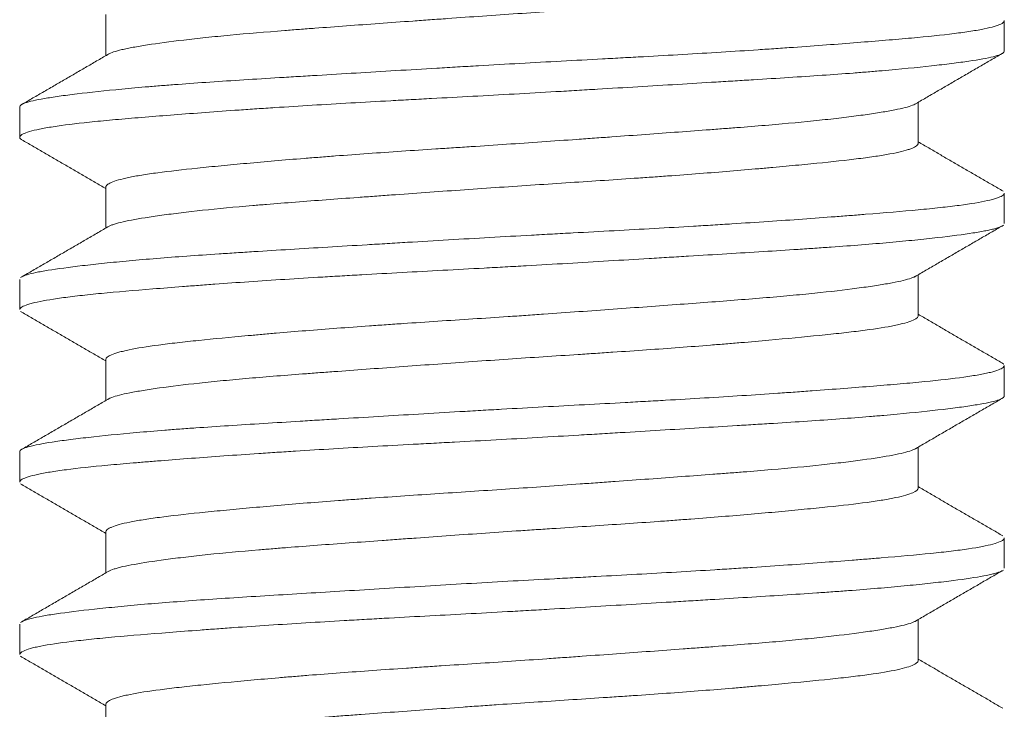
# Model space of a CAD drawing. Header units: millimetres. Extents: x 28 to 2257, y 19 to 785.
# Tile 44 of 55: x 1655.35 to 1659.35, y 372.2 to 375. Entities that reach past the tile are written whole.
import ezdxf

# ---------------------------------------------------------------- set-up
doc = ezdxf.new("R2010")
doc.units = ezdxf.units.MM
doc.layers.add('1', color=7, linetype='Continuous', true_color=0xffffff)

msp = doc.modelspace()

# ---------------------------------------------------------------- linework, layer by layer
at = {"layer": '1', "color": 155, "linetype": 'Continuous', "lineweight": 18}
for p, q in [((1655.7032, 375.0193), (1655.7032, 374.8523)), ((1659.3532, 374.8714), (1659.3532, 374.9939)), ((1655.3532, 374.6437), (1655.3532, 374.521)), ((1659.0032, 374.4957), (1659.0032, 374.6626)), ((1655.7032, 374.3191), (1655.7032, 374.1523)), ((1659.3532, 374.1713), (1659.3532, 374.2934)), ((1659.0032, 373.796), (1659.0032, 373.9626)), ((1655.3532, 373.9437), (1655.3532, 373.8215)), ((1655.7032, 373.6191), (1655.7032, 373.4523)), ((1659.3532, 373.4711), (1659.3532, 373.5938)), ((1655.3532, 373.2434), (1655.3532, 373.1211)), ((1659.0032, 373.0956), (1659.0032, 373.2626)), ((1655.7032, 372.9193), (1655.7032, 372.7523)), ((1659.3532, 372.7715), (1659.3532, 372.8935)), ((1659.0032, 372.396), (1659.0032, 372.5626)), ((1655.3532, 372.544), (1655.3532, 372.4213)), ((1655.7032, 372.2189), (1655.7032, 372.0523))]:
    msp.add_line(p, q, dxfattribs=at)
for points, knots in [([(1655.713, 374.858), (1655.7234, 374.8642), (1655.7419, 374.8703), (1655.7751, 374.8781), (1655.7823, 374.8797), (1655.7976, 374.8829), (1655.8058, 374.8845), (1655.8319, 374.8893), (1655.8511, 374.8925), (1655.9142, 374.9023), (1655.9633, 374.9089), (1656.0335, 374.9172), (1656.0481, 374.9189), (1656.078, 374.9223), (1656.0934, 374.9239), (1656.1408, 374.9289), (1656.1738, 374.9322), (1656.2767, 374.9418), (1656.3506, 374.9479), (1656.4496, 374.9557), (1656.4698, 374.9573), (1656.5108, 374.9604), (1656.5316, 374.962), (1656.5946, 374.9667), (1656.6373, 374.9699), (1656.7678, 374.9795), (1656.8576, 374.986), (1656.9736, 374.9944), (1656.997, 374.9961), (1657.0442, 374.9995), (1657.0679, 375.0011), (1657.1389, 375.0062), (1657.1863, 375.0096), (1657.3286, 375.0195), (1657.4237, 375.0259), (1657.5668, 375.0352), (1657.6147, 375.0384), (1657.7088, 375.0446), (1657.7552, 375.0477), (1657.8926, 375.057), (1657.9816, 375.0633), (1658.0897, 375.0714), (1658.1112, 375.0731), (1658.1536, 375.0764), (1658.1745, 375.0781), (1658.2362, 375.083), (1658.2761, 375.0864), (1658.392, 375.0963), (1658.4643, 375.103), (1658.5484, 375.1111), (1658.5649, 375.1127), (1658.597, 375.1159), (1658.6126, 375.1175), (1658.6582, 375.1222), (1658.6868, 375.1253), (1658.7675, 375.1345), (1658.8145, 375.1407), (1658.8644, 375.1488), (1658.8739, 375.1504), (1658.8919, 375.1537), (1658.9004, 375.1553), (1658.9243, 375.1602), (1658.9382, 375.1635), (1658.9741, 375.1735), (1658.9901, 375.1802), (1658.9998, 375.1886), (1659.0012, 375.1903), (1659.0028, 375.1934), (1659.0032, 375.1948), (1659.0032, 375.1963)], [0, 0, 0, 0, 0.057234, 0.057234, 0.071543, 0.071543, 0.085852, 0.085852, 0.114469, 0.114469, 0.171703, 0.171703, 0.186012, 0.186012, 0.200321, 0.200321, 0.228938, 0.228938, 0.286172, 0.286172, 0.300481, 0.300481, 0.314789, 0.314789, 0.343407, 0.343407, 0.400641, 0.400641, 0.41495, 0.41495, 0.429258, 0.429258, 0.457875, 0.457875, 0.51511, 0.51511, 0.543727, 0.543727, 0.572344, 0.572344, 0.629579, 0.629579, 0.643887, 0.643887, 0.658196, 0.658196, 0.686813, 0.686813, 0.744048, 0.744048, 0.758356, 0.758356, 0.772665, 0.772665, 0.801282, 0.801282, 0.858516, 0.858516, 0.872825, 0.872825, 0.887134, 0.887134, 0.915751, 0.915751, 0.972985, 0.972985, 0.987294, 0.987294, 1, 1, 1, 1]), ([(1655.3532, 374.6444), (1655.3533, 374.6467), (1655.3547, 374.6489), (1655.3591, 374.6526), (1655.3615, 374.6541), (1655.3676, 374.6571), (1655.3712, 374.6586), (1655.3921, 374.6661), (1655.4181, 374.672), (1655.4708, 374.6811), (1655.4907, 374.6842), (1655.5241, 374.689), (1655.5358, 374.6905), (1655.5602, 374.6937), (1655.5729, 374.6953), (1655.6389, 374.7034), (1655.6997, 374.7099), (1655.8026, 374.7197), (1655.8389, 374.723), (1655.8964, 374.7278), (1655.9161, 374.7294), (1655.9561, 374.7326), (1655.9765, 374.7341), (1656.0801, 374.7419), (1656.1688, 374.7478), (1656.3103, 374.7568), (1656.3589, 374.7598), (1656.434, 374.7644), (1656.4594, 374.766), (1656.5105, 374.7691), (1656.5362, 374.7707), (1656.6657, 374.7785), (1656.7722, 374.7849), (1656.9362, 374.7947), (1656.9916, 374.798), (1657.0758, 374.803), (1657.104, 374.8047), (1657.1604, 374.808), (1657.1885, 374.8096), (1657.3292, 374.8178), (1657.4414, 374.8239), (1657.6094, 374.833), (1657.6653, 374.8359), (1657.749, 374.8404), (1657.7769, 374.842), (1657.8322, 374.845), (1657.8596, 374.8465), (1657.9955, 374.854), (1658.1008, 374.8601), (1658.2536, 374.8696), (1658.3036, 374.8728), (1658.3774, 374.8777), (1658.4018, 374.8793), (1658.4496, 374.8826), (1658.4732, 374.8842), (1658.5888, 374.8924), (1658.6752, 374.899), (1658.7956, 374.9084), (1658.8341, 374.9115), (1658.8896, 374.9161), (1658.9077, 374.9177), (1658.9428, 374.9207), (1658.9598, 374.9222), (1659.0421, 374.9297), (1659.0998, 374.9357), (1659.1741, 374.9449), (1659.1968, 374.9481), (1659.2276, 374.9529), (1659.2374, 374.9545), (1659.2557, 374.9577), (1659.2642, 374.9593), (1659.3039, 374.9674), (1659.3263, 374.974), (1659.3461, 374.9839), (1659.3503, 374.9871), (1659.3529, 374.9917), (1659.3532, 374.993), (1659.3532, 374.9943)], [0, 0, 0, 0, 0.019181, 0.019181, 0.032651, 0.032651, 0.046121, 0.046121, 0.1, 0.1, 0.12694, 0.12694, 0.140409, 0.140409, 0.153879, 0.153879, 0.207759, 0.207759, 0.234698, 0.234698, 0.248168, 0.248168, 0.261638, 0.261638, 0.315517, 0.315517, 0.342457, 0.342457, 0.355927, 0.355927, 0.369397, 0.369397, 0.423276, 0.423276, 0.450216, 0.450216, 0.463685, 0.463685, 0.477155, 0.477155, 0.531034, 0.531034, 0.557974, 0.557974, 0.571444, 0.571444, 0.584914, 0.584914, 0.638793, 0.638793, 0.665733, 0.665733, 0.679203, 0.679203, 0.692672, 0.692672, 0.746552, 0.746552, 0.773491, 0.773491, 0.786961, 0.786961, 0.800431, 0.800431, 0.85431, 0.85431, 0.88125, 0.88125, 0.89472, 0.89472, 0.90819, 0.90819, 0.962069, 0.962069, 0.989009, 0.989009, 1, 1, 1, 1]), ([(1659.3532, 374.8712), (1659.3533, 374.8695), (1659.3527, 374.8678), (1659.3501, 374.8646), (1659.3483, 374.8631), (1659.3435, 374.86), (1659.3405, 374.8585), (1659.3296, 374.854), (1659.3199, 374.851), (1659.2842, 374.842), (1659.2514, 374.8361), (1659.1989, 374.8283), (1659.1879, 374.8267), (1659.1646, 374.8236), (1659.1524, 374.822), (1659.114, 374.8171), (1659.0864, 374.8139), (1658.998, 374.8041), (1658.9314, 374.7976), (1658.8385, 374.7895), (1658.8194, 374.7879), (1658.7804, 374.7847), (1658.7603, 374.7831), (1658.6988, 374.7784), (1658.6564, 374.7753), (1658.5252, 374.7663), (1658.4323, 374.7604), (1658.3096, 374.7528), (1658.2847, 374.7512), (1658.2342, 374.7481), (1658.2086, 374.7466), (1658.1309, 374.7419), (1658.0785, 374.7387), (1657.9195, 374.7291), (1657.811, 374.7226), (1657.6722, 374.7144), (1657.6443, 374.7127), (1657.5882, 374.7094), (1657.56, 374.7077), (1657.475, 374.7028), (1657.4185, 374.6995), (1657.2496, 374.6901), (1657.1377, 374.6841), (1656.9987, 374.6767), (1656.971, 374.6752), (1656.9155, 374.6722), (1656.8878, 374.6707), (1656.8051, 374.6661), (1656.751, 374.6631), (1656.5914, 374.6539), (1656.4888, 374.6477), (1656.3654, 374.6396), (1656.3409, 374.638), (1656.2925, 374.6348), (1656.2685, 374.6331), (1656.1975, 374.6282), (1656.1518, 374.6249), (1656.0197, 374.6151), (1655.938, 374.6087), (1655.8441, 374.601), (1655.8257, 374.5995), (1655.7897, 374.5965), (1655.7721, 374.595), (1655.7209, 374.5904), (1655.6888, 374.5874), (1655.5991, 374.5784), (1655.5476, 374.5723), (1655.4939, 374.5644), (1655.4836, 374.5628), (1655.4643, 374.5596), (1655.4551, 374.558), (1655.4293, 374.5531), (1655.4146, 374.5498), (1655.3774, 374.54), (1655.362, 374.5334), (1655.3545, 374.5253), (1655.3536, 374.5237), (1655.353, 374.5205), (1655.3533, 374.5189), (1655.3554, 374.5153), (1655.3576, 374.5133), (1655.3609, 374.5113)], [0, 0, 0, 0, 0.014238, 0.014238, 0.027324, 0.027324, 0.04041, 0.04041, 0.066583, 0.066583, 0.118928, 0.118928, 0.132014, 0.132014, 0.145101, 0.145101, 0.171273, 0.171273, 0.223618, 0.223618, 0.236704, 0.236704, 0.249791, 0.249791, 0.275963, 0.275963, 0.328308, 0.328308, 0.341394, 0.341394, 0.354481, 0.354481, 0.380653, 0.380653, 0.432998, 0.432998, 0.446085, 0.446085, 0.459171, 0.459171, 0.485343, 0.485343, 0.537688, 0.537688, 0.550775, 0.550775, 0.563861, 0.563861, 0.590034, 0.590034, 0.642379, 0.642379, 0.655465, 0.655465, 0.668551, 0.668551, 0.694724, 0.694724, 0.747069, 0.747069, 0.760155, 0.760155, 0.773241, 0.773241, 0.799414, 0.799414, 0.851759, 0.851759, 0.864845, 0.864845, 0.877931, 0.877931, 0.904104, 0.904104, 0.956449, 0.956449, 0.969535, 0.969535, 0.982621, 0.982621, 1, 1, 1, 1]), ([(1658.9937, 374.6571), (1658.9889, 374.6542), (1658.9822, 374.6512), (1658.9558, 374.6421), (1658.9298, 374.6359), (1658.8868, 374.6279), (1658.8777, 374.6263), (1658.8586, 374.623), (1658.8486, 374.6214), (1658.8173, 374.6165), (1658.7719, 374.6099), (1658.7064, 374.6016), (1658.663, 374.5965), (1658.6331, 374.5932), (1658.6177, 374.5915), (1658.5387, 374.5831), (1658.47, 374.5767), (1658.359, 374.5673), (1658.3015, 374.5627), (1658.241, 374.558), (1658.1999, 374.5548), (1658.179, 374.5532), (1658.0736, 374.5453), (1657.9863, 374.5389), (1657.851, 374.5291), (1657.7823, 374.5241), (1657.712, 374.519), (1657.6647, 374.5156), (1657.6408, 374.5139), (1657.5219, 374.5054), (1657.4265, 374.4987), (1657.2832, 374.4891), (1657.2115, 374.4844), (1657.1398, 374.4797), (1657.0919, 374.4765), (1657.068, 374.475), (1656.9497, 374.4672), (1656.8578, 374.461), (1656.7237, 374.4514), (1656.6797, 374.4482), (1656.6147, 374.4433), (1656.5931, 374.4416), (1656.5505, 374.4383), (1656.5295, 374.4367), (1656.4263, 374.4283), (1656.3488, 374.4216), (1656.2401, 374.4116), (1656.2052, 374.4084), (1656.1547, 374.4035), (1656.1382, 374.4019), (1656.106, 374.3987), (1656.0904, 374.3971), (1656.0144, 374.3892), (1655.9607, 374.3831), (1655.8905, 374.3736), (1655.8689, 374.3705), (1655.8391, 374.3656), (1655.8296, 374.364), (1655.8117, 374.3607), (1655.8033, 374.3591), (1655.7638, 374.3508), (1655.7403, 374.3441), (1655.7171, 374.334), (1655.7114, 374.3307), (1655.706, 374.3256), (1655.7047, 374.3239), (1655.7035, 374.3213), (1655.7033, 374.3203), (1655.7032, 374.3192)], [0, 0, 0, 0, 0.027164, 0.027164, 0.084715, 0.084715, 0.099102, 0.099102, 0.11349, 0.11349, 0.142265, 0.171041, 0.185428, 0.185428, 0.199816, 0.199816, 0.257366, 0.257366, 0.286142, 0.300529, 0.300529, 0.314917, 0.314917, 0.372468, 0.372468, 0.401243, 0.415631, 0.415631, 0.430018, 0.430018, 0.487569, 0.487569, 0.516344, 0.530732, 0.530732, 0.54512, 0.54512, 0.60267, 0.60267, 0.631446, 0.631446, 0.645833, 0.645833, 0.660221, 0.660221, 0.717772, 0.717772, 0.746547, 0.746547, 0.760935, 0.760935, 0.775322, 0.775322, 0.832873, 0.832873, 0.861648, 0.861648, 0.876036, 0.876036, 0.890424, 0.890424, 0.947974, 0.947974, 0.97675, 0.97675, 0.991137, 0.991137, 1, 1, 1, 1]), ([(1655.7136, 374.1584), (1655.7153, 374.1594), (1655.7172, 374.1603), (1655.7227, 374.1629), (1655.7265, 374.1644), (1655.7353, 374.1675), (1655.7402, 374.1691), (1655.7565, 374.1738), (1655.7693, 374.1769), (1655.8135, 374.1863), (1655.8506, 374.1927), (1655.9065, 374.2009), (1655.9181, 374.2025), (1655.9424, 374.2059), (1655.9551, 374.2075), (1655.9943, 374.2126), (1656.022, 374.2159), (1656.1098, 374.2259), (1656.1745, 374.2325), (1656.263, 374.2404), (1656.2811, 374.242), (1656.3181, 374.2451), (1656.3371, 374.2467), (1656.3945, 374.2514), (1656.4338, 374.2545), (1656.5546, 374.2638), (1656.6392, 374.2701), (1656.7499, 374.2782), (1656.7723, 374.2798), (1656.8176, 374.2831), (1656.8404, 374.2848), (1656.9091, 374.2897), (1656.9553, 374.2931), (1657.0947, 374.3031), (1657.1891, 374.3098), (1657.3326, 374.3197), (1657.381, 374.323), (1657.4767, 374.3293), (1657.5242, 374.3325), (1657.6657, 374.3417), (1657.7586, 374.3478), (1657.873, 374.3557), (1657.8958, 374.3573), (1657.941, 374.3605), (1657.9634, 374.3621), (1658.0297, 374.3669), (1658.0729, 374.3701), (1658.1994, 374.3799), (1658.2798, 374.3866), (1658.3751, 374.395), (1658.3939, 374.3967), (1658.4308, 374.4), (1658.4488, 374.4017), (1658.5017, 374.4066), (1658.5355, 374.4098), (1658.632, 374.4193), (1658.6903, 374.4254), (1658.7552, 374.4333), (1658.7678, 374.4349), (1658.7919, 374.438), (1658.8034, 374.4396), (1658.8367, 374.4443), (1658.857, 374.4475), (1658.912, 374.4571), (1658.9411, 374.4637), (1658.9677, 374.4722), (1658.9725, 374.4739), (1658.9811, 374.4772), (1658.9848, 374.4789), (1658.9945, 374.4839), (1658.9989, 374.4873), (1659.0027, 374.4926), (1659.0033, 374.4946), (1659.0032, 374.4966)], [0, 0, 0, 0, 0.009158, 0.009158, 0.023466, 0.023466, 0.037775, 0.037775, 0.066392, 0.066392, 0.123626, 0.123626, 0.137935, 0.137935, 0.152244, 0.152244, 0.180861, 0.180861, 0.238095, 0.238095, 0.252404, 0.252404, 0.266712, 0.266712, 0.29533, 0.29533, 0.352564, 0.352564, 0.366873, 0.366873, 0.381181, 0.381181, 0.409799, 0.409799, 0.467033, 0.467033, 0.49565, 0.49565, 0.524267, 0.524267, 0.581502, 0.581502, 0.59581, 0.59581, 0.610119, 0.610119, 0.638736, 0.638736, 0.695971, 0.695971, 0.710279, 0.710279, 0.724588, 0.724588, 0.753205, 0.753205, 0.81044, 0.81044, 0.824748, 0.824748, 0.839057, 0.839057, 0.867674, 0.867674, 0.924908, 0.924908, 0.939217, 0.939217, 0.953526, 0.953526, 0.982143, 0.982143, 1, 1, 1, 1]), ([(1655.362, 373.9543), (1655.3669, 373.9571), (1655.3738, 373.9598), (1655.3924, 373.9656), (1655.4044, 373.9685), (1655.426, 373.9731), (1655.4338, 373.9746), (1655.4505, 373.9777), (1655.4595, 373.9792), (1655.5068, 373.9869), (1655.5533, 373.9931), (1655.6357, 374.0028), (1655.6653, 374.0061), (1655.7129, 374.011), (1655.7294, 374.0127), (1655.7632, 374.016), (1655.7806, 374.0176), (1655.8693, 374.0258), (1655.9471, 374.0321), (1656.0737, 374.0413), (1656.1175, 374.0443), (1656.1859, 374.0488), (1656.2092, 374.0503), (1656.2562, 374.0533), (1656.28, 374.0549), (1656.4002, 374.0624), (1656.5004, 374.0685), (1656.6568, 374.078), (1656.71, 374.0812), (1656.7913, 374.086), (1656.8187, 374.0877), (1656.8736, 374.091), (1656.9011, 374.0926), (1657.039, 374.1009), (1657.1504, 374.1075), (1657.3189, 374.1171), (1657.3753, 374.1203), (1657.4603, 374.1249), (1657.4888, 374.1265), (1657.5453, 374.1295), (1657.5735, 374.131), (1657.7135, 374.1385), (1657.8234, 374.1444), (1657.9849, 374.1535), (1658.0382, 374.1565), (1658.1173, 374.1612), (1658.1436, 374.1628), (1658.1954, 374.166), (1658.221, 374.1676), (1658.3472, 374.1755), (1658.4431, 374.182), (1658.5792, 374.1918), (1658.6233, 374.1951), (1658.6875, 374.2), (1658.7086, 374.2016), (1658.7498, 374.2048), (1658.7699, 374.2064), (1658.8681, 374.2142), (1658.9391, 374.2202), (1659.0346, 374.2292), (1659.0645, 374.2322), (1659.1065, 374.2368), (1659.12, 374.2383), (1659.1459, 374.2414), (1659.1583, 374.2429), (1659.2173, 374.2507), (1659.2554, 374.2571), (1659.2992, 374.2669), (1659.3116, 374.2702), (1659.3266, 374.2751), (1659.3311, 374.2768), (1659.3387, 374.2801), (1659.3419, 374.2818), (1659.3503, 374.287), (1659.3532, 374.2906), (1659.3532, 374.294)], [0, 0, 0, 0, 0.025755, 0.025755, 0.053508, 0.053508, 0.067385, 0.067385, 0.081261, 0.081261, 0.136767, 0.136767, 0.16452, 0.16452, 0.178397, 0.178397, 0.192274, 0.192274, 0.24778, 0.24778, 0.275533, 0.275533, 0.289409, 0.289409, 0.303286, 0.303286, 0.358792, 0.358792, 0.386545, 0.386545, 0.400422, 0.400422, 0.414298, 0.414298, 0.469805, 0.469805, 0.497558, 0.497558, 0.511434, 0.511434, 0.525311, 0.525311, 0.580817, 0.580817, 0.60857, 0.60857, 0.622447, 0.622447, 0.636323, 0.636323, 0.691829, 0.691829, 0.719583, 0.719583, 0.733459, 0.733459, 0.747336, 0.747336, 0.802842, 0.802842, 0.830595, 0.830595, 0.844472, 0.844472, 0.858348, 0.858348, 0.913854, 0.913854, 0.941607, 0.941607, 0.955484, 0.955484, 0.969361, 0.969361, 1, 1, 1, 1]), ([(1659.3448, 374.1609), (1659.3389, 374.1574), (1659.3299, 374.154), (1659.3124, 374.1491), (1659.3065, 374.1476), (1659.2935, 374.1446), (1659.2864, 374.1431), (1659.2634, 374.1385), (1659.2458, 374.1354), (1659.1866, 374.1262), (1659.1385, 374.1199), (1659.0676, 374.1118), (1659.0529, 374.1102), (1659.0223, 374.1069), (1659.0065, 374.1052), (1658.9575, 374.1003), (1658.9231, 374.097), (1658.8148, 374.0873), (1658.7358, 374.081), (1658.6284, 374.0734), (1658.6065, 374.0719), (1658.5619, 374.0688), (1658.539, 374.0673), (1658.4697, 374.0628), (1658.4224, 374.0598), (1658.2772, 374.0507), (1658.1762, 374.0446), (1658.0446, 374.0367), (1658.018, 374.0351), (1657.9643, 374.0318), (1657.9371, 374.0302), (1657.8552, 374.0253), (1657.8004, 374.022), (1657.6349, 374.0121), (1657.5234, 374.0055), (1657.3824, 373.9975), (1657.3542, 373.9959), (1657.2975, 373.9928), (1657.269, 373.9912), (1657.1839, 373.9866), (1657.1277, 373.9836), (1656.9606, 373.9746), (1656.8512, 373.9688), (1656.7168, 373.9611), (1656.6901, 373.9596), (1656.6369, 373.9565), (1656.6103, 373.9549), (1656.5317, 373.9502), (1656.4806, 373.9471), (1656.3308, 373.9375), (1656.2359, 373.931), (1656.1235, 373.9228), (1656.1013, 373.9211), (1656.0576, 373.9179), (1656.036, 373.9162), (1655.9727, 373.9113), (1655.9324, 373.9082), (1655.817, 373.8989), (1655.7474, 373.893), (1655.6696, 373.8855), (1655.6545, 373.884), (1655.6252, 373.8809), (1655.611, 373.8794), (1655.5702, 373.8748), (1655.5453, 373.8717), (1655.4773, 373.8623), (1655.4409, 373.8559), (1655.4066, 373.8477), (1655.4003, 373.8461), (1655.3888, 373.8428), (1655.3836, 373.8411), (1655.37, 373.8361), (1655.3633, 373.8328), (1655.3552, 373.8267), (1655.3533, 373.8239), (1655.3532, 373.8212)], [0, 0, 0, 0, 0.031972, 0.031972, 0.045848, 0.045848, 0.059725, 0.059725, 0.087478, 0.087478, 0.142984, 0.142984, 0.156861, 0.156861, 0.170737, 0.170737, 0.19849, 0.19849, 0.253996, 0.253996, 0.267873, 0.267873, 0.28175, 0.28175, 0.309503, 0.309503, 0.365009, 0.365009, 0.378885, 0.378885, 0.392762, 0.392762, 0.420515, 0.420515, 0.476021, 0.476021, 0.489898, 0.489898, 0.503774, 0.503774, 0.531528, 0.531528, 0.587034, 0.587034, 0.60091, 0.60091, 0.614787, 0.614787, 0.64254, 0.64254, 0.698046, 0.698046, 0.711923, 0.711923, 0.725799, 0.725799, 0.753552, 0.753552, 0.809059, 0.809059, 0.822935, 0.822935, 0.836812, 0.836812, 0.864565, 0.864565, 0.920071, 0.920071, 0.933948, 0.933948, 0.947824, 0.947824, 0.975577, 0.975577, 1, 1, 1, 1]), ([(1658.9936, 373.957), (1658.9916, 373.9558), (1658.9894, 373.9546), (1658.9834, 373.9519), (1658.9795, 373.9503), (1658.9572, 373.9425), (1658.9314, 373.9363), (1658.8811, 373.9268), (1658.853, 373.922), (1658.8204, 373.917), (1658.7977, 373.9137), (1658.7858, 373.912), (1658.7244, 373.9037), (1658.6687, 373.8969), (1658.5756, 373.887), (1658.5429, 373.8837), (1658.4914, 373.8789), (1658.4739, 373.8772), (1658.4379, 373.874), (1658.4195, 373.8724), (1658.3265, 373.8646), (1658.2476, 373.8584), (1658.1228, 373.849), (1658.0801, 373.8458), (1657.9925, 373.8394), (1657.9474, 373.8361), (1657.8113, 373.8262), (1657.7188, 373.8195), (1657.5774, 373.8094), (1657.5298, 373.806), (1657.4577, 373.801), (1657.4335, 373.7993), (1657.3852, 373.796), (1657.3612, 373.7943), (1657.2411, 373.7863), (1657.146, 373.7801), (1657.0049, 373.7708), (1656.9581, 373.7677), (1656.8884, 373.763), (1656.8651, 373.7614), (1656.8192, 373.7582), (1656.7965, 373.7566), (1656.6842, 373.7486), (1656.598, 373.7422), (1656.4744, 373.7322), (1656.4341, 373.7289), (1656.375, 373.7238), (1656.3556, 373.7221), (1656.3177, 373.7187), (1656.2991, 373.717), (1656.208, 373.7087), (1656.1411, 373.7023), (1656.0497, 373.6929), (1656.0207, 373.6898), (1655.9659, 373.6835), (1655.9404, 373.6803), (1655.8697, 373.6709), (1655.8301, 373.6645), (1655.79, 373.6563), (1655.7825, 373.6546), (1655.7684, 373.6513), (1655.7618, 373.6496), (1655.7437, 373.6446), (1655.7337, 373.6412), (1655.711, 373.6315), (1655.7035, 373.6252), (1655.7032, 373.6192)], [0, 0, 0, 0, 0.010935, 0.010935, 0.025322, 0.025322, 0.082873, 0.082873, 0.111648, 0.126036, 0.126036, 0.140424, 0.140424, 0.197974, 0.197974, 0.22675, 0.22675, 0.241137, 0.241137, 0.255525, 0.255525, 0.313076, 0.313076, 0.341851, 0.341851, 0.370626, 0.370626, 0.428177, 0.428177, 0.456952, 0.456952, 0.47134, 0.47134, 0.485727, 0.485727, 0.543278, 0.543278, 0.572053, 0.572053, 0.586441, 0.586441, 0.600829, 0.600829, 0.658379, 0.658379, 0.687155, 0.687155, 0.701542, 0.701542, 0.71593, 0.71593, 0.773481, 0.773481, 0.802256, 0.802256, 0.831031, 0.831031, 0.888582, 0.888582, 0.90297, 0.90297, 0.917357, 0.917357, 0.946133, 0.946133, 1, 1, 1, 1]), ([(1655.7123, 373.4576), (1655.7162, 373.46), (1655.7213, 373.4624), (1655.7439, 373.4709), (1655.7682, 373.4771), (1655.8086, 373.485), (1655.8172, 373.4866), (1655.8354, 373.4898), (1655.845, 373.4914), (1655.8752, 373.4963), (1655.8972, 373.4996), (1655.9681, 373.5095), (1656.0222, 373.5162), (1656.0985, 373.5245), (1656.1142, 373.5261), (1656.1464, 373.5294), (1656.163, 373.5311), (1656.2137, 373.536), (1656.2488, 373.5392), (1656.3576, 373.5485), (1656.4352, 373.5547), (1656.5383, 373.5625), (1656.5593, 373.5641), (1656.6018, 373.5673), (1656.6233, 373.5689), (1656.6883, 373.5737), (1656.7323, 373.5769), (1656.8661, 373.5866), (1656.9577, 373.5933), (1657.099, 373.6034), (1657.1469, 373.6068), (1657.2422, 373.6135), (1657.2898, 373.6168), (1657.4325, 373.6265), (1657.5274, 373.6327), (1657.6457, 373.6404), (1657.6694, 373.642), (1657.7166, 373.6451), (1657.7399, 373.6467), (1657.8095, 373.6513), (1657.8551, 373.6544), (1657.9897, 373.6639), (1658.0765, 373.6703), (1658.1812, 373.6786), (1658.202, 373.6803), (1658.2428, 373.6836), (1658.2629, 373.6853), (1658.3222, 373.6903), (1658.3603, 373.6936), (1658.4707, 373.7036), (1658.5391, 373.7101), (1658.6176, 373.718), (1658.633, 373.7196), (1658.6628, 373.7227), (1658.6772, 373.7243), (1658.7192, 373.7289), (1658.7453, 373.732), (1658.8184, 373.7414), (1658.8602, 373.7477), (1658.9031, 373.7559), (1658.9112, 373.7575), (1658.9264, 373.7608), (1658.9334, 373.7625), (1658.953, 373.7675), (1658.9641, 373.7708), (1658.9912, 373.7808), (1659.0012, 373.7875), (1659.0031, 373.7949), (1659.0032, 373.7957), (1659.0032, 373.7965)], [0, 0, 0, 0, 0.021938, 0.021938, 0.079068, 0.079068, 0.09335, 0.09335, 0.107633, 0.107633, 0.136197, 0.136197, 0.193327, 0.193327, 0.20761, 0.20761, 0.221892, 0.221892, 0.250457, 0.250457, 0.307587, 0.307587, 0.321869, 0.321869, 0.336152, 0.336152, 0.364717, 0.364717, 0.421846, 0.421846, 0.450411, 0.450411, 0.478976, 0.478976, 0.536106, 0.536106, 0.550388, 0.550388, 0.564671, 0.564671, 0.593236, 0.593236, 0.650366, 0.650366, 0.664648, 0.664648, 0.678931, 0.678931, 0.707495, 0.707495, 0.764625, 0.764625, 0.778908, 0.778908, 0.79319, 0.79319, 0.821755, 0.821755, 0.878885, 0.878885, 0.893167, 0.893167, 0.90745, 0.90745, 0.936015, 0.936015, 0.993144, 0.993144, 1, 1, 1, 1]), ([(1655.3532, 373.2446), (1655.3533, 373.2454), (1655.3535, 373.2462), (1655.3554, 373.2501), (1655.3592, 373.2531), (1655.3687, 373.2576), (1655.3724, 373.2591), (1655.3811, 373.2621), (1655.3861, 373.2636), (1655.4136, 373.2711), (1655.4448, 373.2771), (1655.505, 373.2863), (1655.5273, 373.2895), (1655.5642, 373.2942), (1655.5771, 373.2959), (1655.604, 373.2991), (1655.6179, 373.3007), (1655.6899, 373.3089), (1655.7551, 373.3154), (1655.8641, 373.3251), (1655.9023, 373.3284), (1655.9626, 373.3331), (1655.9832, 373.3347), (1656.0251, 373.3378), (1656.0465, 373.3393), (1656.1547, 373.3469), (1656.2466, 373.3528), (1656.3922, 373.3619), (1656.442, 373.3649), (1656.5187, 373.3696), (1656.5447, 373.3712), (1656.597, 373.3743), (1656.6233, 373.3759), (1656.7555, 373.3839), (1656.8636, 373.3904), (1657.0291, 373.4003), (1657.0849, 373.4036), (1657.1694, 373.4085), (1657.1977, 373.4102), (1657.2544, 373.4134), (1657.2828, 373.415), (1657.424, 373.423), (1657.5361, 373.429), (1657.7029, 373.438), (1657.7582, 373.4409), (1657.841, 373.4454), (1657.8685, 373.447), (1657.9232, 373.45), (1657.9503, 373.4515), (1658.0846, 373.4592), (1658.1879, 373.4654), (1658.337, 373.475), (1658.3857, 373.4782), (1658.4572, 373.4831), (1658.4808, 373.4848), (1658.5273, 373.4881), (1658.5501, 373.4897), (1658.6621, 373.4979), (1658.745, 373.5044), (1658.8595, 373.5136), (1658.896, 373.5166), (1658.9482, 373.5212), (1658.9653, 373.5227), (1658.9983, 373.5257), (1659.0142, 373.5272), (1659.0912, 373.5348), (1659.1443, 373.5408), (1659.2112, 373.5502), (1659.2314, 373.5534), (1659.2584, 373.5582), (1659.2669, 373.5598), (1659.2827, 373.5631), (1659.2899, 373.5648), (1659.3233, 373.573), (1659.3405, 373.5796), (1659.3517, 373.5889), (1659.3533, 373.5917), (1659.3532, 373.5944)], [0, 0, 0, 0, 0.006897, 0.006897, 0.033836, 0.033836, 0.047306, 0.047306, 0.060776, 0.060776, 0.114655, 0.114655, 0.141595, 0.141595, 0.155065, 0.155065, 0.168534, 0.168534, 0.222414, 0.222414, 0.249353, 0.249353, 0.262823, 0.262823, 0.276293, 0.276293, 0.330172, 0.330172, 0.357112, 0.357112, 0.370582, 0.370582, 0.384052, 0.384052, 0.437931, 0.437931, 0.464871, 0.464871, 0.478341, 0.478341, 0.49181, 0.49181, 0.54569, 0.54569, 0.572629, 0.572629, 0.586099, 0.586099, 0.599569, 0.599569, 0.653448, 0.653448, 0.680388, 0.680388, 0.693858, 0.693858, 0.707328, 0.707328, 0.761207, 0.761207, 0.788147, 0.788147, 0.801616, 0.801616, 0.815086, 0.815086, 0.868966, 0.868966, 0.895905, 0.895905, 0.909375, 0.909375, 0.922845, 0.922845, 0.976724, 0.976724, 1, 1, 1, 1]), ([(1659.351, 373.5992), (1659.3507, 373.5996), (1659.3503, 373.5999), (1659.3483, 373.6019), (1659.346, 373.6034), (1659.3431, 373.605), (1659.343, 373.605), (1659.3429, 373.605)], [0, 0, 0, 0, 0.19375, 0.19375, 0.975, 0.975, 1, 1, 1, 1]), ([(1659.3532, 373.4713), (1659.3533, 373.4698), (1659.3528, 373.4682), (1659.3506, 373.4651), (1659.3489, 373.4636), (1659.342, 373.459), (1659.3351, 373.456), (1659.3073, 373.4471), (1659.2795, 373.4411), (1659.2332, 373.4335), (1659.2234, 373.4319), (1659.2025, 373.4288), (1659.1915, 373.4272), (1659.1568, 373.4225), (1659.1316, 373.4193), (1659.0502, 373.4096), (1658.9879, 373.4031), (1658.9, 373.3949), (1658.8819, 373.3933), (1658.8447, 373.39), (1658.8256, 373.3884), (1658.7671, 373.3836), (1658.7266, 373.3805), (1658.6007, 373.3713), (1658.5109, 373.3654), (1658.3913, 373.3578), (1658.367, 373.3563), (1658.3177, 373.3533), (1658.2926, 373.3517), (1658.2169, 373.3471), (1658.1657, 373.344), (1658.0097, 373.3345), (1657.9026, 373.3281), (1657.765, 373.3199), (1657.7372, 373.3182), (1657.6814, 373.3149), (1657.6532, 373.3132), (1657.569, 373.3083), (1657.5128, 373.305), (1657.3444, 373.2953), (1657.2321, 373.2892), (1657.0919, 373.2817), (1657.0639, 373.2802), (1657.0078, 373.2772), (1656.9798, 373.2757), (1656.8964, 373.2712), (1656.8417, 373.2682), (1656.6799, 373.2591), (1656.5752, 373.253), (1656.4484, 373.245), (1656.4233, 373.2434), (1656.3734, 373.2402), (1656.3487, 373.2385), (1656.2757, 373.2336), (1656.2286, 373.2304), (1656.0919, 373.2206), (1656.0066, 373.214), (1655.9076, 373.2062), (1655.8882, 373.2046), (1655.8502, 373.2015), (1655.8315, 373.2), (1655.7772, 373.1954), (1655.7431, 373.1924), (1655.6468, 373.1834), (1655.5907, 373.1775), (1655.5307, 373.1697), (1655.5192, 373.1681), (1655.4973, 373.1649), (1655.4868, 373.1633), (1655.4574, 373.1585), (1655.4401, 373.1553), (1655.3953, 373.1455), (1655.3746, 373.1389), (1655.3604, 373.1307), (1655.3582, 373.1291), (1655.3549, 373.1258), (1655.3539, 373.1242), (1655.3533, 373.1222), (1655.3532, 373.1219), (1655.3532, 373.1215)], [0, 0, 0, 0, 0.01347, 0.01347, 0.02694, 0.02694, 0.053879, 0.053879, 0.107759, 0.107759, 0.121228, 0.121228, 0.134698, 0.134698, 0.161638, 0.161638, 0.215517, 0.215517, 0.228987, 0.228987, 0.242457, 0.242457, 0.269397, 0.269397, 0.323276, 0.323276, 0.336746, 0.336746, 0.350216, 0.350216, 0.377155, 0.377155, 0.431034, 0.431034, 0.444504, 0.444504, 0.457974, 0.457974, 0.484914, 0.484914, 0.538793, 0.538793, 0.552263, 0.552263, 0.565733, 0.565733, 0.592672, 0.592672, 0.646552, 0.646552, 0.660022, 0.660022, 0.673491, 0.673491, 0.700431, 0.700431, 0.75431, 0.75431, 0.76778, 0.76778, 0.78125, 0.78125, 0.80819, 0.80819, 0.862069, 0.862069, 0.875539, 0.875539, 0.889009, 0.889009, 0.915948, 0.915948, 0.969828, 0.969828, 0.983297, 0.983297, 0.996767, 0.996767, 1, 1, 1, 1]), ([(1658.9933, 373.2568), (1658.989, 373.2543), (1658.9834, 373.2518), (1658.9678, 373.2461), (1658.9571, 373.243), (1658.9317, 373.2368), (1658.9168, 373.2336), (1658.8666, 373.224), (1658.8256, 373.2175), (1658.7532, 373.2076), (1658.7272, 373.2042), (1658.6855, 373.1992), (1658.671, 373.1975), (1658.6414, 373.1941), (1658.6262, 373.1924), (1658.5484, 373.1841), (1658.4804, 373.1776), (1658.37, 373.1682), (1658.3318, 373.1651), (1658.2723, 373.1604), (1658.252, 373.1588), (1658.2112, 373.1557), (1658.1905, 373.1541), (1658.0862, 373.1462), (1657.9994, 373.1399), (1657.8643, 373.13), (1657.8184, 373.1267), (1657.7483, 373.1216), (1657.7248, 373.1199), (1657.6777, 373.1166), (1657.6541, 373.1149), (1657.5359, 373.1064), (1657.4408, 373.0997), (1657.2971, 373.09), (1657.2491, 373.0868), (1657.1527, 373.0805), (1657.1049, 373.0774), (1656.9635, 373.0681), (1656.8714, 373.0619), (1656.759, 373.054), (1656.7366, 373.0524), (1656.6922, 373.0491), (1656.6701, 373.0475), (1656.6045, 373.0426), (1656.562, 373.0393), (1656.4381, 373.0293), (1656.3601, 373.0226), (1656.2686, 373.0143), (1656.2506, 373.0126), (1656.2152, 373.0093), (1656.1977, 373.0076), (1656.1468, 373.0027), (1656.1145, 372.9996), (1656.0228, 372.9902), (1655.9684, 372.984), (1655.9088, 372.9761), (1655.8973, 372.9745), (1655.8752, 372.9713), (1655.8646, 372.9697), (1655.8343, 372.9649), (1655.8162, 372.9616), (1655.7678, 372.9518), (1655.7434, 372.9451), (1655.723, 372.9367), (1655.7194, 372.935), (1655.7133, 372.9316), (1655.7108, 372.9299), (1655.7051, 372.9251), (1655.7032, 372.922), (1655.7032, 372.9189)], [0, 0, 0, 0, 0.023481, 0.023481, 0.052256, 0.052256, 0.081031, 0.081031, 0.138582, 0.138582, 0.167357, 0.167357, 0.181745, 0.181745, 0.196133, 0.196133, 0.253683, 0.253683, 0.282459, 0.282459, 0.296846, 0.296846, 0.311234, 0.311234, 0.368785, 0.368785, 0.39756, 0.39756, 0.411948, 0.411948, 0.426335, 0.426335, 0.483886, 0.483886, 0.512661, 0.512661, 0.541436, 0.541436, 0.598987, 0.598987, 0.613375, 0.613375, 0.627762, 0.627762, 0.656538, 0.656538, 0.714088, 0.714088, 0.728476, 0.728476, 0.742864, 0.742864, 0.771639, 0.771639, 0.82919, 0.82919, 0.843577, 0.843577, 0.857965, 0.857965, 0.88674, 0.88674, 0.944291, 0.944291, 0.958679, 0.958679, 0.973066, 0.973066, 1, 1, 1, 1]), ([(1655.7129, 372.758), (1655.7185, 372.7614), (1655.7266, 372.7647), (1655.7419, 372.7696), (1655.7472, 372.7712), (1655.7589, 372.7743), (1655.7653, 372.7759), (1655.786, 372.7806), (1655.8017, 372.7837), (1655.8543, 372.7933), (1655.8968, 372.7998), (1655.9593, 372.8081), (1655.9722, 372.8098), (1655.9991, 372.8131), (1656.0131, 372.8148), (1656.056, 372.8198), (1656.0861, 372.8232), (1656.1807, 372.8331), (1656.2496, 372.8394), (1656.3432, 372.8472), (1656.3622, 372.8488), (1656.4011, 372.8519), (1656.4209, 372.8535), (1656.4809, 372.8582), (1656.5218, 372.8613), (1656.6472, 372.8707), (1656.7343, 372.8771), (1656.8477, 372.8853), (1656.8706, 372.887), (1656.9169, 372.8903), (1656.9402, 372.892), (1657.01, 372.897), (1657.0568, 372.9004), (1657.1978, 372.9104), (1657.2928, 372.9171), (1657.4126, 372.9251), (1657.4367, 372.9267), (1657.4847, 372.9299), (1657.5086, 372.9314), (1657.58, 372.9361), (1657.6271, 372.9392), (1657.7671, 372.9484), (1657.8586, 372.9546), (1657.9705, 372.9626), (1657.9929, 372.9642), (1658.0369, 372.9675), (1658.0587, 372.9691), (1658.123, 372.974), (1658.1648, 372.9773), (1658.2869, 372.9872), (1658.364, 372.9939), (1658.4546, 373.0022), (1658.4725, 373.0039), (1658.5073, 373.0071), (1658.5243, 373.0088), (1658.574, 373.0136), (1658.6055, 373.0167), (1658.6953, 373.026), (1658.7487, 373.0322), (1658.8072, 373.0401), (1658.8184, 373.0417), (1658.8399, 373.0449), (1658.8501, 373.0465), (1658.8793, 373.0513), (1658.8968, 373.0545), (1658.9434, 373.0643), (1658.9668, 373.071), (1658.9964, 373.0841), (1659.0033, 373.0903), (1659.0032, 373.0962)], [0, 0, 0, 0, 0.031136, 0.031136, 0.045444, 0.045444, 0.059753, 0.059753, 0.08837, 0.08837, 0.145604, 0.145604, 0.159913, 0.159913, 0.174222, 0.174222, 0.202839, 0.202839, 0.260073, 0.260073, 0.274382, 0.274382, 0.28869, 0.28869, 0.317308, 0.317308, 0.374542, 0.374542, 0.388851, 0.388851, 0.403159, 0.403159, 0.431777, 0.431777, 0.489011, 0.489011, 0.50332, 0.50332, 0.517628, 0.517628, 0.546245, 0.546245, 0.60348, 0.60348, 0.617788, 0.617788, 0.632097, 0.632097, 0.660714, 0.660714, 0.717949, 0.717949, 0.732257, 0.732257, 0.746566, 0.746566, 0.775183, 0.775183, 0.832418, 0.832418, 0.846726, 0.846726, 0.861035, 0.861035, 0.889652, 0.889652, 0.946886, 0.946886, 1, 1, 1, 1]), ([(1655.3613, 372.5538), (1655.369, 372.5585), (1655.3824, 372.563), (1655.4134, 372.5706), (1655.4279, 372.5736), (1655.4533, 372.5781), (1655.4624, 372.5797), (1655.4817, 372.5828), (1655.4919, 372.5843), (1655.5456, 372.5922), (1655.5969, 372.5985), (1655.6861, 372.6083), (1655.7179, 372.6115), (1655.7857, 372.6181), (1655.8218, 372.6214), (1655.9346, 372.6312), (1656.0162, 372.6373), (1656.1478, 372.6463), (1656.1933, 372.6493), (1656.2873, 372.6553), (1656.3361, 372.6584), (1656.4846, 372.6676), (1656.5872, 372.6738), (1656.7463, 372.6833), (1656.8002, 372.6866), (1656.9098, 372.6931), (1656.9656, 372.6965), (1657.133, 372.7064), (1657.2449, 372.713), (1657.4135, 372.7224), (1657.4697, 372.7254), (1657.5543, 372.73), (1657.5825, 372.7315), (1657.639, 372.7345), (1657.667, 372.736), (1657.8064, 372.7435), (1657.9151, 372.7495), (1658.0739, 372.7586), (1658.1262, 372.7617), (1658.2035, 372.7665), (1658.2291, 372.7681), (1658.28, 372.7713), (1658.305, 372.7729), (1658.4284, 372.781), (1658.5214, 372.7876), (1658.6526, 372.7973), (1658.6949, 372.8006), (1658.7562, 372.8053), (1658.7763, 372.8069), (1658.8157, 372.8101), (1658.8349, 372.8116), (1658.9284, 372.8193), (1658.9953, 372.8252), (1659.0839, 372.8342), (1659.1115, 372.8373), (1659.1499, 372.8419), (1659.1622, 372.8434), (1659.1858, 372.8466), (1659.1969, 372.8482), (1659.2499, 372.8561), (1659.283, 372.8625), (1659.319, 372.8724), (1659.3287, 372.8757), (1659.3398, 372.8806), (1659.3429, 372.8823), (1659.3479, 372.8856), (1659.3498, 372.8872), (1659.3525, 372.8907), (1659.3532, 372.8924), (1659.3532, 372.8942)], [0, 0, 0, 0, 0.042553, 0.042553, 0.070257, 0.070257, 0.084109, 0.084109, 0.097961, 0.097961, 0.153369, 0.153369, 0.181073, 0.181073, 0.208777, 0.208777, 0.264184, 0.264184, 0.291888, 0.291888, 0.319592, 0.319592, 0.375, 0.375, 0.402704, 0.402704, 0.430408, 0.430408, 0.485816, 0.485816, 0.51352, 0.51352, 0.527371, 0.527371, 0.541223, 0.541223, 0.596631, 0.596631, 0.624335, 0.624335, 0.638187, 0.638187, 0.652039, 0.652039, 0.707447, 0.707447, 0.735151, 0.735151, 0.749003, 0.749003, 0.762855, 0.762855, 0.818262, 0.818262, 0.845966, 0.845966, 0.859818, 0.859818, 0.87367, 0.87367, 0.929078, 0.929078, 0.956782, 0.956782, 0.970634, 0.970634, 0.984486, 0.984486, 1, 1, 1, 1]), ([(1659.3451, 372.7611), (1659.342, 372.7592), (1659.338, 372.7574), (1659.3292, 372.7541), (1659.3246, 372.7526), (1659.3142, 372.7496), (1659.3084, 372.7481), (1659.2893, 372.7435), (1659.2743, 372.7405), (1659.2227, 372.7314), (1659.1795, 372.7252), (1659.1143, 372.7172), (1659.1007, 372.7156), (1659.0723, 372.7123), (1659.0576, 372.7107), (1659.0121, 372.7058), (1658.9799, 372.7025), (1658.8779, 372.6927), (1658.8028, 372.6862), (1658.6996, 372.6785), (1658.6786, 372.677), (1658.6355, 372.6739), (1658.6135, 372.6724), (1658.5467, 372.6678), (1658.501, 372.6648), (1658.3602, 372.6558), (1658.2616, 372.6498), (1658.1323, 372.6419), (1658.1061, 372.6404), (1658.0531, 372.6372), (1658.0264, 372.6356), (1657.946, 372.6307), (1657.8919, 372.6275), (1657.7283, 372.6177), (1657.6175, 372.6111), (1657.4767, 372.6029), (1657.4484, 372.6013), (1657.3916, 372.598), (1657.3631, 372.5964), (1657.2781, 372.5917), (1657.2218, 372.5887), (1657.0539, 372.5796), (1656.9434, 372.5738), (1656.8069, 372.5662), (1656.7797, 372.5647), (1656.7255, 372.5616), (1656.6985, 372.5601), (1656.6186, 372.5555), (1656.5665, 372.5524), (1656.4134, 372.5429), (1656.3157, 372.5365), (1656.1992, 372.5283), (1656.1762, 372.5266), (1656.1307, 372.5233), (1656.1083, 372.5216), (1656.0426, 372.5167), (1656.0005, 372.5135), (1655.8795, 372.504), (1655.8058, 372.498), (1655.7223, 372.4905), (1655.7061, 372.489), (1655.6745, 372.486), (1655.6592, 372.4844), (1655.615, 372.4799), (1655.5878, 372.4768), (1655.5127, 372.4676), (1655.4712, 372.4613), (1655.4304, 372.4532), (1655.4228, 372.4516), (1655.4087, 372.4483), (1655.4022, 372.4466), (1655.3846, 372.4417), (1655.3754, 372.4383), (1655.3586, 372.4304), (1655.3535, 372.4258), (1655.3532, 372.4213)], [0, 0, 0, 0, 0.016874, 0.016874, 0.03075, 0.03075, 0.044627, 0.044627, 0.07238, 0.07238, 0.127886, 0.127886, 0.141763, 0.141763, 0.155639, 0.155639, 0.183393, 0.183393, 0.238899, 0.238899, 0.252775, 0.252775, 0.266652, 0.266652, 0.294405, 0.294405, 0.349911, 0.349911, 0.363788, 0.363788, 0.377664, 0.377664, 0.405417, 0.405417, 0.460924, 0.460924, 0.4748, 0.4748, 0.488677, 0.488677, 0.51643, 0.51643, 0.571936, 0.571936, 0.585813, 0.585813, 0.599689, 0.599689, 0.627442, 0.627442, 0.682948, 0.682948, 0.696825, 0.696825, 0.710702, 0.710702, 0.738455, 0.738455, 0.793961, 0.793961, 0.807837, 0.807837, 0.821714, 0.821714, 0.849467, 0.849467, 0.904973, 0.904973, 0.91885, 0.91885, 0.932726, 0.932726, 0.96048, 0.96048, 1, 1, 1, 1]), ([(1658.993, 372.5567), (1658.9917, 372.5559), (1658.9902, 372.5551), (1658.9854, 372.5527), (1658.9817, 372.5512), (1658.9605, 372.5434), (1658.9356, 372.5372), (1658.8863, 372.5277), (1658.8679, 372.5245), (1658.8371, 372.5196), (1658.8264, 372.5179), (1658.804, 372.5146), (1658.7924, 372.513), (1658.7322, 372.5046), (1658.6773, 372.4979), (1658.5849, 372.488), (1658.5523, 372.4846), (1658.5009, 372.4797), (1658.4834, 372.4781), (1658.4479, 372.4749), (1658.4298, 372.4733), (1658.3379, 372.4655), (1658.2596, 372.4593), (1658.1557, 372.4515), (1658.1347, 372.4499), (1658.0919, 372.4467), (1658.0702, 372.4451), (1658.0044, 372.4402), (1657.96, 372.437), (1657.8249, 372.4271), (1657.7327, 372.4205), (1657.6146, 372.412), (1657.5908, 372.4104), (1657.543, 372.407), (1657.5189, 372.4053), (1657.4468, 372.4002), (1657.3988, 372.3969), (1657.2553, 372.3872), (1657.1601, 372.381), (1657.0419, 372.3733), (1657.0183, 372.3717), (1656.9711, 372.3686), (1656.9476, 372.367), (1656.8777, 372.3623), (1656.832, 372.3591), (1656.6973, 372.3496), (1656.6107, 372.3431), (1656.5067, 372.3348), (1656.4861, 372.3331), (1656.4453, 372.3298), (1656.4252, 372.3281), (1656.3661, 372.323), (1656.3281, 372.3197), (1656.2184, 372.3097), (1656.1508, 372.3033), (1656.0735, 372.2954), (1656.0583, 372.2938), (1656.0289, 372.2906), (1656.0146, 372.2891), (1655.9733, 372.2844), (1655.9476, 372.2812), (1655.876, 372.2718), (1655.8356, 372.2655), (1655.7944, 372.2572), (1655.7866, 372.2556), (1655.7721, 372.2522), (1655.7654, 372.2505), (1655.7468, 372.2455), (1655.7364, 372.2422), (1655.7116, 372.2321), (1655.7032, 372.2254), (1655.7032, 372.2188)], [0, 0, 0, 0, 0.007251, 0.007251, 0.021639, 0.021639, 0.07919, 0.07919, 0.107965, 0.107965, 0.122353, 0.122353, 0.13674, 0.13674, 0.194291, 0.194291, 0.223066, 0.223066, 0.237454, 0.237454, 0.251842, 0.251842, 0.309392, 0.309392, 0.32378, 0.32378, 0.338168, 0.338168, 0.366943, 0.366943, 0.424494, 0.424494, 0.438881, 0.438881, 0.453269, 0.453269, 0.482044, 0.482044, 0.539595, 0.539595, 0.553983, 0.553983, 0.56837, 0.56837, 0.597145, 0.597145, 0.654696, 0.654696, 0.669084, 0.669084, 0.683471, 0.683471, 0.712247, 0.712247, 0.769797, 0.769797, 0.784185, 0.784185, 0.798573, 0.798573, 0.827348, 0.827348, 0.884899, 0.884899, 0.899286, 0.899286, 0.913674, 0.913674, 0.942449, 0.942449, 1, 1, 1, 1]), ([(1655.7126, 372.0578), (1655.715, 372.0592), (1655.7179, 372.0607), (1655.7283, 372.0653), (1655.7375, 372.0684), (1655.7707, 372.0777), (1655.8008, 372.0839), (1655.8482, 372.092), (1655.8582, 372.0936), (1655.8791, 372.0969), (1655.8902, 372.0985), (1655.9244, 372.1035), (1655.9489, 372.1068), (1656.0275, 372.1168), (1656.0864, 372.1234), (1656.1684, 372.1316), (1656.1852, 372.1333), (1656.2197, 372.1365), (1656.2374, 372.1381), (1656.2911, 372.1429), (1656.3281, 372.146), (1656.4425, 372.1553), (1656.5234, 372.1614), (1656.6302, 372.1694), (1656.6519, 372.171), (1656.6958, 372.1742), (1656.7179, 372.1758), (1656.7847, 372.1807), (1656.8297, 372.184), (1656.9663, 372.1939), (1657.0594, 372.2006), (1657.1783, 372.209), (1657.2023, 372.2107), (1657.2503, 372.214), (1657.2743, 372.2157), (1657.346, 372.2206), (1657.3937, 372.2238), (1657.5362, 372.2333), (1657.6305, 372.2394), (1657.7474, 372.2472), (1657.7708, 372.2487), (1657.8172, 372.2519), (1657.8401, 372.2534), (1657.9084, 372.2582), (1657.953, 372.2613), (1658.0843, 372.2709), (1658.1685, 372.2775), (1658.2694, 372.2858), (1658.2894, 372.2875), (1658.3285, 372.2909), (1658.3477, 372.2926), (1658.4043, 372.2976), (1658.4405, 372.3009), (1658.5451, 372.3107), (1658.6091, 372.3169), (1658.6819, 372.3248), (1658.6961, 372.3263), (1658.7234, 372.3295), (1658.7366, 372.331), (1658.7747, 372.3357), (1658.7983, 372.3388), (1658.8636, 372.3483), (1658.8999, 372.3547), (1658.9572, 372.368), (1658.9775, 372.3747), (1658.9957, 372.3848), (1659.0018, 372.3897), (1659.0032, 372.3947), (1659.0032, 372.3964), (1659.0032, 372.3965), (1659.0032, 372.3966)], [0, 0, 0, 0, 0.013483, 0.013483, 0.042048, 0.042048, 0.099177, 0.099177, 0.11346, 0.11346, 0.127742, 0.127742, 0.156307, 0.156307, 0.213437, 0.213437, 0.227719, 0.227719, 0.242002, 0.242002, 0.270567, 0.270567, 0.327697, 0.327697, 0.341979, 0.341979, 0.356261, 0.356261, 0.384826, 0.384826, 0.441956, 0.441956, 0.456239, 0.456239, 0.470521, 0.470521, 0.499086, 0.499086, 0.556216, 0.556216, 0.570498, 0.570498, 0.584781, 0.584781, 0.613346, 0.613346, 0.670475, 0.670475, 0.684758, 0.684758, 0.69904, 0.69904, 0.727605, 0.727605, 0.784735, 0.784735, 0.799017, 0.799017, 0.8133, 0.8133, 0.841865, 0.841865, 0.898995, 0.898995, 0.956124, 0.956124, 0.984689, 0.998972, 0.998972, 1, 1, 1, 1])]:
    msp.add_open_spline(points, degree=3, knots=knots, dxfattribs=at)
for points in [[(1655.7163, 374.8599), (1655.5363, 374.7553), (1655.3562, 374.6509)], [(1658.9894, 374.6546), (1659.1694, 374.7592), (1659.3496, 374.8637)], [(1655.3567, 374.5137), (1655.53, 374.4132), (1655.7032, 374.3126)], [(1659.3482, 374.302), (1659.1756, 374.4021), (1659.0032, 374.5023)], [(1655.7162, 374.1599), (1655.5362, 374.0553), (1655.3561, 373.9509)], [(1658.9894, 373.9545), (1659.1694, 374.0592), (1659.3496, 374.1636)], [(1655.3567, 373.8137), (1655.53, 373.7132), (1655.7032, 373.6126)], [(1659.348, 373.6021), (1659.1756, 373.7021), (1659.0032, 373.8023)], [(1655.7161, 373.4598), (1655.5361, 373.3552), (1655.356, 373.2508)], [(1658.9893, 373.2545), (1659.1694, 373.3592), (1659.3495, 373.4636)], [(1655.3567, 373.1137), (1655.53, 373.0132), (1655.7032, 372.9126)], [(1659.3479, 372.9022), (1659.1755, 373.0021), (1659.0032, 373.1023)], [(1655.716, 372.7598), (1655.536, 372.6552), (1655.3559, 372.5507)], [(1658.9893, 372.5545), (1659.1694, 372.6592), (1659.3495, 372.7636)], [(1655.3567, 372.4137), (1655.53, 372.3132), (1655.7032, 372.2126)], [(1659.3477, 372.2023), (1659.1754, 372.3022), (1659.0032, 372.4023)]]:
    msp.add_open_spline(points, degree=2, dxfattribs=at)

doc.saveas('drawing.dxf')
